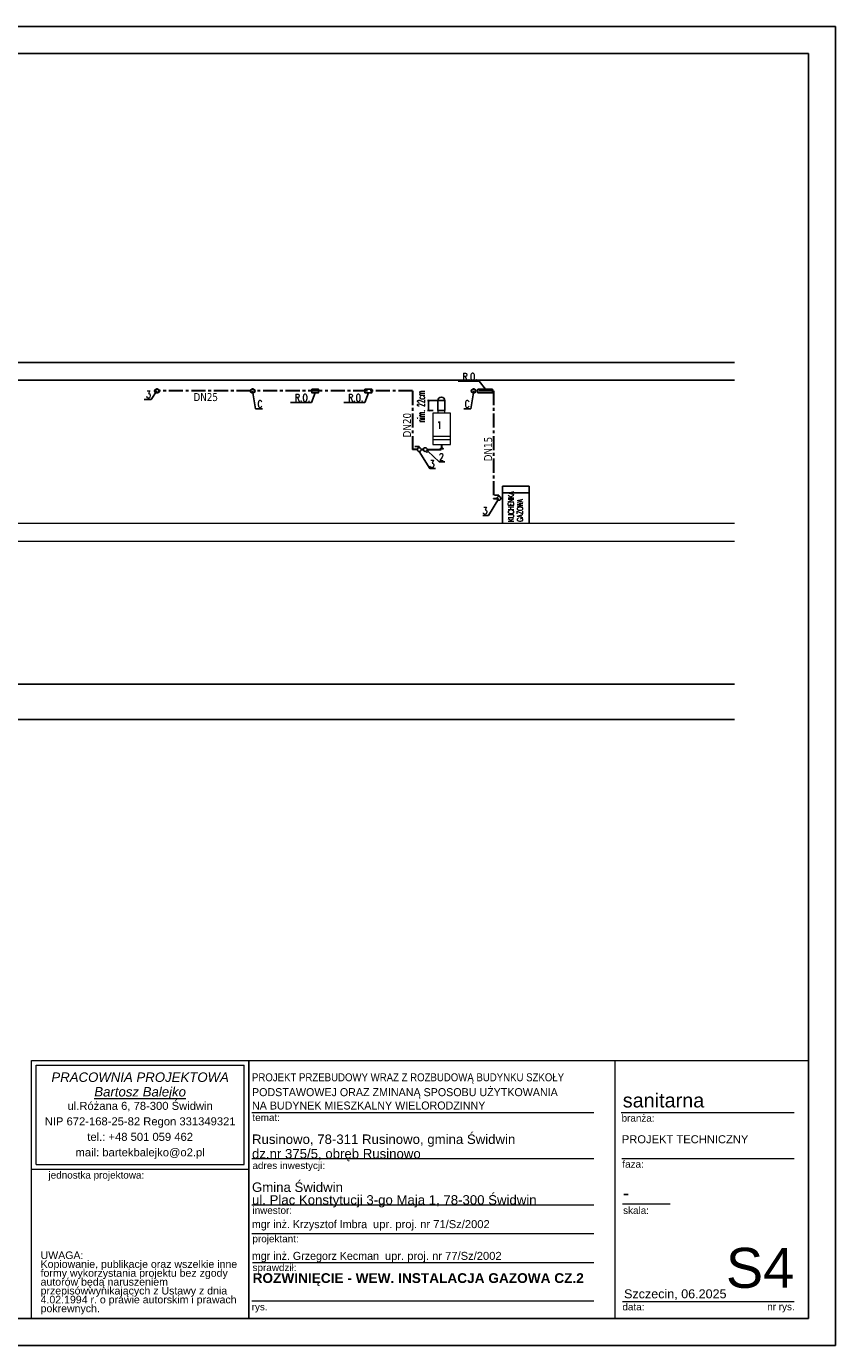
# Model space of a CAD drawing. Extents: x -220425 to -32551, y -64521 to 77206.
# Tile 57 of 59: x -93590 to -75365, y -18591 to 11109. Entities that reach past the tile are written whole.
import ezdxf
from ezdxf.enums import TextEntityAlignment as Align
from ezdxf.lldxf.tags import DXFTag

# ---------------------------------------------------------------- set-up
doc = ezdxf.new("R2010")
doc.units = 0
doc.header["$MEASUREMENT"] = 0
for name, pattern in [('ACAD_ISO14W100', [25.5, 12, -3, 0.5, -3, 0.5, -3, 0.5, -3]), ('Kreski i kropki', [450, 250, -100, 0, -100]), ('MITTE', [50.8, 31.75, -6.35, 6.35, -6.35])]:
    doc.linetypes.add(name, pattern=pattern)
for name, color, linetype, lineweight in [('#ks', 34, 'Continuous', 30), ('..', 5, 'Continuous', 35), ('_AP_gaz', 50, 'Kreski i kropki', 30), ('_MK_gaz', 50, 'Kreski i kropki', 30), ('ARCH TABELA_Nr_Pióra__1', 7, 'Continuous', 25), ('ARCH TABELA_Nr_Pióra__21', 7, 'Continuous', 9), ('ARCH TABELA_Nr_Pióra__7', 7, 'Continuous', 13), ('IS_Zimna_woda', 5, 'SOLID', 30), ('Istniejące stropy_Nr_Pióra__5', 7, 'Continuous', 13), ('kec_urzadzenia', 6, 'Continuous', 35)]:
    doc.layers.add(name, color=color, linetype=linetype, lineweight=lineweight)
for name, color, linetype in [('02_OPIS', 3, 'Continuous'), ('_ARMATURA', 6, 'Continuous'), ('_MK_opis gazu', 3, 'Continuous'), ('_opisy wodkan', 2, 'Continuous'), ('armatura', 6, 'Continuous'), ('gaz', 2, 'Continuous'), ('OPISRZĘDNA', 6, 'Continuous'), ('osie', 25, 'Continuous')]:
    doc.layers.add(name, color=color, linetype=linetype)
doc.styles.add('GENERATED_STYLE_10', font='ariali.ttf')
doc.styles.add('GENERATED_STYLE_11', font='arialbd.ttf')
doc.styles.add('GENERATED_STYLE_7', font='txt')
doc.styles.add('GENERATED_STYLE_9', font='arial.ttf')
doc.styles.add('GLOWNE', font='verdana.ttf')
doc.styles.add('ROMANS', font='romans.shx', dxfattribs={"width": 0.85, "height": 0.11})
doc.styles.add('SIMPLEX', font='SIMPLEX.SHX')
doc.styles.get("Standard").update_dxf_attribs({"font": 'txt', "bigfont": 'BIGFONT.SHX'})
tags = doc.linetypes.add('SOLID', pattern=[10, 10, 0]).pattern_tags.tags
tags[6:7] = [DXFTag(74, 4), DXFTag(75, 0), DXFTag(340, '0'), DXFTag(46, 0.0), DXFTag(50, 0.0), DXFTag(44, 0.0), DXFTag(45, 0.0)]
tags[4:5] = [DXFTag(74, 4), DXFTag(75, 0), DXFTag(340, '0'), DXFTag(46, 0.0), DXFTag(50, 0.0), DXFTag(44, 0.0), DXFTag(45, 0.0)]

# ---------------------------------------------------------------- blocks, each defined once
blk = doc.blocks.new('A$C382C6C0C')
at = {"layer": '#ks', "color": 7, "lineweight": -3}
for p, q in [((-248.5, 61), (3951.5, 61)), ((3951.5, -2909), (3951.5, 61)), ((0, 0), (3890.5, 0)), ((3890.5, -2848), (3890.5, 0)), ((0, -2848), (3890.5, -2848)), ((-248.5, -2909), (3951.5, -2909))]:
    blk.add_line(p, q, dxfattribs=at)

msp = doc.modelspace()

# ---------------------------------------------------------------- linework, layer by layer
at = {"layer": '..', "color": 6, "lineweight": -3, "ltscale": 1.5}
for points in [[(-84234.905, 1638.814), (-84272.563, 1601.156), (-84234.905, 1601.156)], [(-84234.905, 1638.814), (-84197.247, 1601.156), (-84234.905, 1601.156)]]:
    msp.add_lwpolyline(points, dxfattribs=at)
for p, q in [((-114257.761, 3541.418), (-77645.093, 3541.418)), ((-77645.093, 3141.418), (-114257.761, 3141.418)), ((-114257.761, -3698.582), (-77645.093, -3698.582)), ((-114497.761, -4498.082), (-77645.093, -4498.082))]:
    msp.add_line(p, q)
at = {"layer": '_AP_gaz', "color": 40, "linetype": 'ACAD_ISO14W100', "ltscale": 2}
msp.add_lwpolyline([(-84652.419, 1581.734), (-84699.162, 1581.734)], dxfattribs=at)
at = {"layer": '_ARMATURA', "color": 7}
for p, q in [((-84324.905, 2682.894), (-84557.492, 2682.894)), ((-84548.829, 2700.419), (-84513.78, 2665.37)), ((-84531.305, 2462.894), (-84531.305, 2682.894)), ((-84431.275, 2462.894), (-84557.492, 2462.894)), ((-84548.829, 2480.419), (-84513.78, 2445.37))]:
    msp.add_line(p, q, dxfattribs=at)
at = {"layer": '_ARMATURA', "color": 6, "linetype": 'Continuous', "ltscale": 3}
for p, q in [((-84790.387, 1653.562), (-84839.009, 1653.562)), ((-84790.387, 1653.562), (-84741.764, 1653.562)), ((-84741.764, 1623.705), (-84741.764, 1653.562)), ((-82995.377, 556.093), (-83043.999, 556.093)), ((-82995.377, 556.093), (-82946.755, 556.093)), ((-82946.755, 526.236), (-82946.755, 556.093))]:
    msp.add_line(p, q, dxfattribs=at)
at = {"layer": '_ARMATURA', "color": 7}
for points in [[(-84741.716, 1538.59), (-84503.539, 1153.881), (-84375.75, 1153.881)], [(-84547.507, 1549.422), (-84296.984, 1307.492), (-84169.195, 1307.492)], [(-82946.707, 483.678), (-83184.884, 98.97), (-83312.672, 98.97)]]:
    msp.add_lwpolyline(points, dxfattribs=at)
at = {"layer": '_ARMATURA', "color": 6, "linetype": 'Continuous', "extrusion": (0, 0, -1)}
for centre in [(-84741.716, 1581.147), (-82946.707, 483.678)]:
    msp.add_ellipse(centre, major_axis=(-30.093, -30.093), ratio=1, start_param=3.926990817, end_param=10.210176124, dxfattribs=at)
at = {"layer": '_MK_gaz', "color": 7, "linetype": 'Continuous', "lineweight": -3, "ltscale": 20}
for p, q in [((-88494.478, 2901.53), (-88430.364, 2498.328)), ((-83516.741, 2901.53), (-83580.855, 2498.328)), ((-88430.364, 2498.328), (-88269.624, 2498.328)), ((-83741.595, 2498.328), (-83580.855, 2498.328))]:
    msp.add_line(p, q, dxfattribs=at)
for points in [[(-83868.228, 3120.45), (-83395.682, 3120.45), (-83248.662, 2940.369)], [(-87642.335, 2644.34), (-87169.789, 2644.34), (-87084.879, 2862.692)], [(-86443.482, 2644.34), (-85970.937, 2644.34), (-85886.026, 2862.692)]]:
    msp.add_lwpolyline(points, dxfattribs=at)
at = {"layer": '_MK_opis gazu', "color": 7, "lineweight": -3}
for p in [(-90937.321, 2712.489), (-90649.451, 2901.53)]:
    msp.add_line(p, (-90776.581, 2712.489), dxfattribs=at)
at = {"layer": '_MK_opis gazu', "color": 6}
for points in [[(-87163.745, 2940.369), (-87008.739, 2940.369), (-87008.83, 2862.692), (-87163.837, 2862.692), (-87163.745, 2940.369)], [(-85964.892, 2940.369), (-85809.886, 2940.369), (-85809.977, 2862.692), (-85964.984, 2862.692), (-85964.892, 2940.369)], [(-83425.346, 2940.369), (-83093.764, 2940.369), (-83093.856, 2862.692), (-83425.438, 2862.692), (-83425.346, 2940.369)]]:
    msp.add_lwpolyline(points, dxfattribs=at)
at = {"layer": 'ARCH TABELA_Nr_Pióra__21', "linetype": 'Continuous'}
for p, q in [((-93475.163, -12169.946), (-88581.546, -12169.946)), ((-93475.163, -17981.116), (-93475.163, -12169.946)), ((-93475.163, -12169.946), (-75975.163, -12169.946)), ((-88581.546, -12169.946), (-88581.546, -17981.116)), ((-88581.546, -14616.754), (-88581.546, -12169.946)), ((-80336.866, -12169.946), (-80336.866, -17981.116)), ((-75975.163, -12169.946), (-75975.163, -17981.116)), ((-93368.78, -14510.372), (-93368.78, -12276.329)), ((-93368.78, -12276.329), (-88687.929, -12276.329)), ((-88687.929, -14510.372), (-88687.929, -12276.329)), ((-88581.546, -17981.116), (-88581.546, -12569.946)), ((-88509.312, -13339.946), (-80809.507, -13339.946)), ((-80197.547, -13339.946), (-76298.2, -13339.946)), ((-93368.78, -14510.372), (-88687.929, -14510.372)), ((-88509.312, -14379.946), (-80809.507, -14379.946)), ((-80180.1, -14379.946), (-76298.2, -14379.946)), ((-93475.163, -14616.754), (-88581.546, -14616.754)), ((-88509.312, -15419.946), (-80809.507, -15419.946)), ((-80168.292, -15402.606), (-79088.664, -15402.606)), ((-88509.312, -16068.514), (-80809.507, -16068.514)), ((-88498.621, -16717.082), (-80809.507, -16717.082)), ((-88509.312, -17581.116), (-80809.507, -17581.116)), ((-80168.292, -17598.709), (-77886.503, -17598.709)), ((-77886.503, -17598.709), (-76298.2, -17598.709)), ((-93475.163, -17981.116), (-88581.546, -17981.116)), ((-75975.163, -17981.116), (-88581.546, -17981.116))]:
    msp.add_line(p, q, dxfattribs=at)
at = {"layer": 'armatura'}
for p, q in [((-84593.55, 1541.227), (-84570.475, 1518.151)), ((-84543.356, 1545.271), (-84570.475, 1518.151)), ((-84566.431, 1568.346), (-84543.356, 1545.271)), ((-82268.348, 756.418), (-82868.348, 756.418)), ((-82868.348, 756.418), (-82868.348, -83.582)), ((-82268.348, 609.818), (-82868.348, 609.818)), ((-82268.348, -83.582), (-82268.348, 756.418))]:
    msp.add_line(p, q, dxfattribs=at)
msp.add_circle((-84606.938, 1581.734), 42.663, dxfattribs=at)
at = {"layer": 'gaz'}
msp.add_line((-82904.149, 483.678), (-82868.348, 483.678), dxfattribs=at)
at = {"layer": 'IS_Zimna_woda', "color": 2, "linetype": 'MITTE', "ltscale": 10}
for p, q in [((-88540.227, 2901.53), (-90603.702, 2901.53)), ((-84894.357, 2901.53), (-88448.728, 2901.53)), ((-84894.357, 2901.53), (-84894.357, 1581.147)), ((-83072.07, 2901.53), (-83470.992, 2901.53)), ((-83072.07, 2901.53), (-83072.07, 483.678)), ((-84784.274, 1581.147), (-84894.357, 1581.147)), ((-84564.276, 1581.734), (-84234.905, 1581.734)), ((-84234.905, 1638.814), (-84234.905, 1695.894)), ((-84234.905, 1581.734), (-84234.905, 1601.156)), ((-83072.07, 483.678), (-82989.265, 483.678))]:
    msp.add_line(p, q, dxfattribs=at)
msp.add_lwpolyline([(-84699.162, 1581.734), (-84652.419, 1581.734)], dxfattribs=at)
for centre in [(-90649.451, 2901.53), (-88494.478, 2901.53), (-83516.741, 2901.53)]:
    msp.add_circle(centre, 45.749, dxfattribs=at)
at = {"layer": 'Istniejące stropy_Nr_Pióra__5', "linetype": 'Continuous'}
for p, q in [((-77645.093, -83.582), (-114257.761, -83.582)), ((-77645.093, -488.582), (-114257.761, -488.582))]:
    msp.add_line(p, q, dxfattribs=at)
at = {"layer": 'kec_urzadzenia', "color": 1, "lineweight": 20}
for p, q in [((-84164.905, 2462.894), (-84324.905, 2462.894)), ((-84324.905, 2462.894), (-84324.905, 2402.894)), ((-84324.905, 2462.894), (-84164.905, 2462.894)), ((-84315.601, 2462.894), (-84315.601, 2462.894)), ((-84174.209, 2462.894), (-84174.209, 2462.894)), ((-84164.905, 2402.894), (-84164.905, 2462.894)), ((-84034.905, 1876.416), (-84434.905, 1876.416)), ((-84034.905, 1804.155), (-84434.905, 1804.155))]:
    msp.add_line(p, q, dxfattribs=at)
msp.add_lwpolyline([(-84034.905, 2402.894), (-84434.905, 2402.894), (-84434.905, 1695.894), (-84034.905, 1695.894)], close=True, dxfattribs=at)
at = {"layer": 'osie', "color": 7}
for p, q in [((-84324.905, 2682.894), (-84324.905, 2462.894)), ((-84324.905, 2682.894), (-84164.905, 2682.894)), ((-84164.905, 2682.894), (-84164.905, 2462.894))]:
    msp.add_line(p, q, dxfattribs=at)
msp.add_arc((-84244.905, 2682.894), 80, 0, 180, dxfattribs=at)

# ---------------------------------------------------------------- block references
at = {"layer": '#ks', "color": 1, "lineweight": 35, "xscale": 10, "yscale": 10, "zscale": 10}
msp.add_blockref('A$C382C6C0C', (-114880.08, 10498.884), dxfattribs=at)

# ---------------------------------------------------------------- texts
at = {"layer": '02_OPIS', "style": 'ROMANS', "width": 0.5}
msp.add_text('nim. 22cm', height=160, rotation=90, dxfattribs=at).set_placement((-84620.187, 2195.092))
at = {"layer": '_MK_opis gazu', "color": 7, "lineweight": -3, "char_height": 160, "width": 3205.51302, "attachment_point": 1, "style": 'SIMPLEX'}
for s, insert in [('{\\W0.8;R.O.}', (-83769.799, 3303.174)), ('\\W0.8;3', (-90894.278, 2902.257)), ('\\W0.8;C', (-88387.321, 2688.096)), ('{\\W0.8;R.O.}', (-87543.906, 2827.064)), ('{\\W0.8;R.O.}', (-86345.053, 2827.064)), ('\\W0.8;C', (-83720.471, 2688.096))]:
    msp.add_mtext(s, dxfattribs=dict(at, insert=insert))
at = {"layer": '_MK_opis gazu', "color": 3, "insert": (-89826.325, 2854.146), "char_height": 180, "width": 1245.20194, "attachment_point": 1, "style": 'GLOWNE'}
msp.add_mtext('\\W0.8;DN25', dxfattribs=at)
at = {"layer": '_MK_opis gazu', "color": 3, "char_height": 180, "width": 1245.20194, "attachment_point": 1, "rotation": 90, "style": 'GLOWNE'}
for s, insert in [('{\\W0.8;DN20}', (-85108.465, 1855.151)), ('\\W0.8;DN15', (-83282.235, 1317.526))]:
    msp.add_mtext(s, dxfattribs=dict(at, insert=insert))
at = {"layer": '_opisy wodkan', "color": 3, "linetype": 'ByBlock', "style": 'ROMANS', "width": 0.8}
for s, p in [('1', (-84234.905, 2051.05)), ('2', (-84188.312, 1333.343)), ('3', (-84399.82, 1179.732)), ('3', (-83205.14, 124.821))]:
    msp.add_text(s, height=160, dxfattribs=at).set_placement(p, align=Align.RIGHT)
at = {"layer": 'ARCH TABELA_Nr_Pióra__1', "color": 7, "linetype": 'Continuous', "style": 'GENERATED_STYLE_7', "width": 0.9}
msp.add_text('PROJEKT PRZEBUDOWY WRAZ Z ROZBUDOWĄ BUDYNKU SZKOŁY', height=180, dxfattribs=at).set_placement((-88509.312, -12640.228))
at = {"layer": 'ARCH TABELA_Nr_Pióra__1', "color": 7, "linetype": 'Continuous', "style": 'GENERATED_STYLE_7'}
for s, p in [('PODSTAWOWEJ ORAZ ZMINANĄ SPOSOBU UŻYTKOWANIA', (-88509.312, -12975.079)), ('NA BUDYNEK MIESZKALNY WIELORODZINNY', (-88509.312, -13275.709))]:
    msp.add_text(s, height=180, dxfattribs=at).set_placement(p)
at = {"layer": 'ARCH TABELA_Nr_Pióra__1', "linetype": 'Continuous', "insert": (-88495.536, -16960.818), "char_height": 220, "attachment_point": 1, "style": 'GENERATED_STYLE_11'}
msp.add_mtext('ROZWINIĘCIE - WEW. INSTALACJA GAZOWA CZ.2', dxfattribs=at)
at = {"layer": 'ARCH TABELA_Nr_Pióra__21', "linetype": 'Continuous', "insert": (-88509.312, -15481.223), "char_height": 212.76596, "attachment_point": 7, "line_spacing_factor": 0.807442, "style": 'GENERATED_STYLE_9'}
msp.add_mtext('{Gmina Świdwin\\Pul. Plac Konstytucji 3-go Maja 1, 78-300 Świdwin}', dxfattribs=at)
at = {"layer": 'ARCH TABELA_Nr_Pióra__7', "linetype": 'Continuous'}
for s, insert, char_height, attachment_point, line_spacing_factor, style in [('{PRACOWNIA PROJEKTOWA\\P\\LBartosz Balejko}', (-91028.355, -12441.253), 212.76598, 2, 0.926719, 'GENERATED_STYLE_10'), ('{Rusinowo, 78-311 Rusinowo, gmina Świdwin \\Pdz.nr 375/5, obręb Rusinowo}', (-88509.312, -14441.223), 212.76596, 7, 0.918867, 'GENERATED_STYLE_9'), ('PROJEKT TECHNICZNY', (-80180.1, -13855.374), 180, 1, 0.923713, 'GENERATED_STYLE_9')]:
    msp.add_mtext(s, dxfattribs=dict(at, insert=insert, char_height=char_height, attachment_point=attachment_point, line_spacing_factor=line_spacing_factor, style=style))
at = {"layer": 'ARCH TABELA_Nr_Pióra__7', "linetype": 'Continuous', "style": 'GENERATED_STYLE_9'}
for s, insert, char_height, width, attachment_point, line_spacing_factor in [('{ul.Różana 6, 78-300 Świdwin\\PNIP 672-168-25-82 Regon 331349321\\Ptel.: +48 501 059 462\\Pmail: bartekbalejko@o2.pl}', (-91028.355, -13103.209), 180.85174, 4680.85106, 2, 1.156383), ('{UWAGA:\\PKopiowanie, publikacje oraz wszelkie inne formy wykorzystania projektu bez zgody autorów będą naruszeniem przepisówwynikających z Ustawy z dnia 4.02.1994 r. o prawie autorskim i prawach pokrewnych.}', (-93270.059, -16471.373), 170.212766, 4483.40778, 1, 0.703415)]:
    msp.add_mtext(s, dxfattribs=dict(at, insert=insert, char_height=char_height, width=width, attachment_point=attachment_point, line_spacing_factor=line_spacing_factor))
for s, insert, char_height, attachment_point in [('sanitarna', (-80158.877, -12910.269), 319.1596, 1), ('{branża:}', (-80185.739, -13388.692), 159.5798, 1), ('{temat:}', (-88498.621, -13376.421), 159.5798, 1), ('{adres inwestycji:}', (-88498.621, -14456.079), 159.57979, 1), ('{faza:}', (-80168.292, -14424.989), 159.5798, 1), ('{jednostka projektowa:}', (-93092.238, -14671.375), 159.57979, 1), ('-', (-80160.984, -14991.36), 319.16, 1), ('{inwestor:}', (-88498.621, -15464.989), 159.57971, 1), ('{skala:}', (-80150.632, -15466.892), 159.5798, 1), ('{projektant:}', (-88498.621, -16104.989), 159.57979, 1), ('S4', (-76298.2, -16390.133), 900, 3), ('{sprawdził:}', (-88496.483, -16753.557), 159.57979, 1), ('Szczecin, 06.2025', (-80129.621, -17323.772), 202.12755, 1), ('{rys.}', (-88516.546, -17638.266), 159.5798, 1), ('{data:}', (-80166.909, -17638.266), 159.5798, 1), ('{nr rys.}', (-76906.141, -17635.185), 159.5798, 1)]:
    msp.add_mtext(s, dxfattribs=dict(at, insert=insert, char_height=char_height, attachment_point=attachment_point))
at = {"layer": 'ARCH TABELA_Nr_Pióra__7', "color": 0, "linetype": 'Continuous', "char_height": 180, "attachment_point": 1, "style": 'GENERATED_STYLE_7'}
for s, insert, width in [('mgr inż. Krzysztof Imbra  \\fArial|b0|i0|c238;upr. proj. nr 71/Sz/2002', (-88511.546, -15766.62), 7590.74662), ('mgr inż. Grzegorz Kecman  \\fArial|b0|i0|c238;upr. proj. nr 77/Sz/2002', (-88511.546, -16480.952), 7371.60071)]:
    msp.add_mtext(s, dxfattribs=dict(at, insert=insert, width=width))
at = {"layer": 'OPISRZĘDNA', "width": 0.62}
for s, p in [('KUCHENKA ', (-82609.156, -48.257)), ('GAZOWA', (-82407.046, -41.925))]:
    msp.add_text(s, height=128.44, rotation=90, dxfattribs=at).set_placement(p)

doc.saveas('drawing.dxf')
